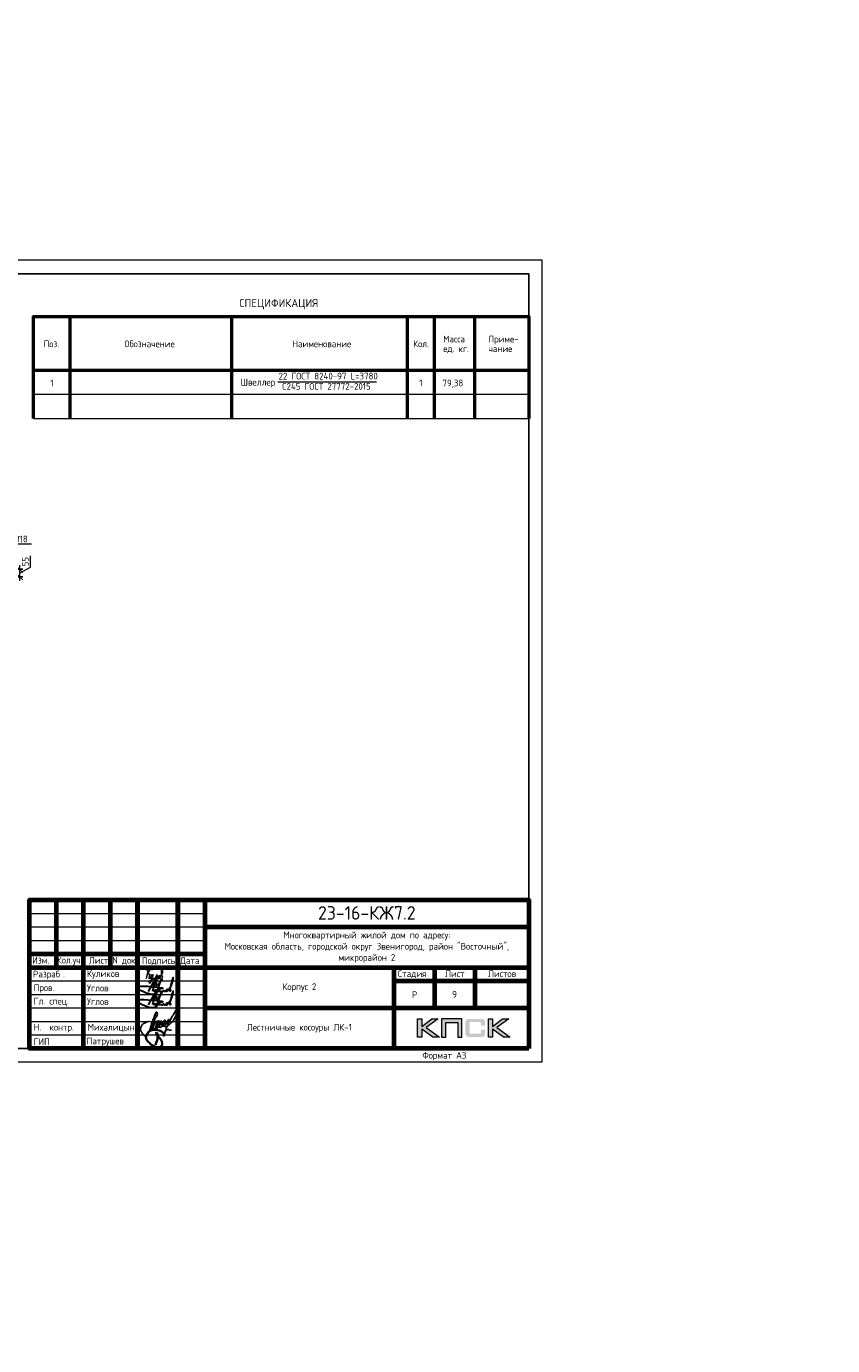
# Model space of a CAD drawing. Header units: millimetres. Extents: x 259029 to 2494469, y -731578 to -57567.
# Tile 195 of 207: x 517924 to 523900, y -524260 to -514484. Entities that reach past the tile are written whole.
import ezdxf
from ezdxf import colors
from ezdxf.entities.mleader import LeaderData, LeaderLine
from ezdxf.enums import TextEntityAlignment as Align
from ezdxf.math import Vec2, Vec3

# ---------------------------------------------------------------- set-up
doc = ezdxf.new("R2010")
doc.units = ezdxf.units.MM
doc.layers.get('Defpoints').update_dxf_attribs({"color": 140})
for name, color, linetype, lineweight in [('0.15', 252, 'Continuous', 15), ('RAZMER', 100, 'Continuous', 15), ('Standard', 7, 'Continuous', 25), ('Выноски', 20, 'Continuous', 20), ('Каркасы ригель', 3, 'Continuous', 0), ('Размеры', 54, 'Continuous', 20), ('РАЗРЕЗЫ', 10, 'Continuous', 60), ('Рамка', 7, 'Continuous', 70), ('Символы 0.20', 1, 'Continuous', 20), ('Текст', 41, 'Continuous', 30), ('ТОНКИЕ', 7, 'Continuous', 9)]:
    doc.layers.add(name, color=color, linetype=linetype, lineweight=lineweight)
doc.layers.add('PDF _Рамка', color=7, linetype='Continuous')
doc.layers.add('ТОЛСТЫЕ_ОСНОВНЫЕ', color=6, linetype='Continuous')
doc.styles.add('GOST-2.304_Type-B', font='GOST_Common.ttf')
doc.styles.add('style1', font='GOST_Common.ttf', dxfattribs={"height": 500})
doc.styles.add('ГОСТ', font='GOST_Common.ttf')
doc.dimstyles.new('ГОСТ', dxfattribs={"dimscale": 0, "dimtxt": 2.5, "dimasz": 2.5, "dimexe": 1.25, "dimexo": 0.625, "dimtad": 1, "dimdec": 0, "dimtxsty": 'ГОСТ', "dimblk": 'ARCHTICK', "dimcen": 2.5, "dimdle": 1.5, "dimclrd": 256, "dimclre": 256, "dimclrt": 256, "dimadec": 0, "dimazin": 0, "dimtfac": 1, "dimtdec": 0, "dimtmove": 1, "dimatfit": 3, "dimfxl": 2, "dimtfill": 1, "dimlwd": 0, "dimarcsym": 0})

# ---------------------------------------------------------------- blocks, each defined once
blk = doc.blocks.new('СЛОЖНЫЙ_ОБЪЕКТ_0')
at = {"layer": 'Standard', "color": 7, "linetype": 'Continuous', "lineweight": 25}
for points, start_tangent, end_tangent in [([(-5.89, 1.59), (-5.94, 1.69), (-5.97, 1.69), (-6.02, 1.62), (-6.06, 1.5), (-6.08, 1.41), (-6.08, 1.37), (-6.09, 1.22), (-6.07, 1.07), (-6.04, 1), (-6.01, 0.99), (-5.98, 1.01), (-5.95, 1.05), (-5.92, 1.08), (-5.91, 1.1), (-5.84, 1.21), (-5.8, 1.32), (-5.78, 1.44), (-5.77, 1.6), (-5.81, 1.75), (-5.83, 1.77), (-5.86, 1.75), (-5.89, 1.72), (-5.91, 1.57), (-5.92, 1.49), (-5.92, 1.33), (-5.91, 1.22), (-5.87, 1.16), (-5.81, 1.12), (-5.75, 1.2), (-5.71, 1.26), (-5.69, 1.32), (-5.66, 1.41), (-5.64, 1.52), (-5.63, 1.66), (-5.64, 1.81), (-5.66, 1.82), (-5.67, 1.82), (-5.7, 1.76), (-5.71, 1.67), (-5.72, 1.54), (-5.72, 1.42), (-5.66, 1.29), (-5.62, 1.28), (-5.55, 1.31), (-5.46, 1.43), (-5.4, 1.6), (-5.37, 1.86), (-5.39, 1.98), (-5.41, 2), (-5.43, 1.97), (-5.46, 1.93), (-5.51, 1.79), (-5.53, 1.66), (-5.51, 1.54), (-5.46, 1.47), (-5.41, 1.46), (-5.35, 1.5), (-5.27, 1.62), (-5.19, 1.74), (-5.14, 1.88), (-5.11, 2.03), (-5.11, 2.11), (-5.12, 2.14), (-5.14, 2.12), (-5.17, 2.04), (-5.21, 1.92), (-5.24, 1.79), (-5.25, 1.68), (-5.25, 1.58), (-5.24, 1.52), (-5.22, 1.5), (-5.19, 1.48), (-5.15, 1.52), (-5.09, 1.58), (-4.95, 1.78), (-4.76, 2.17), (-4.67, 2.98), (-4.67, 3.23), (-4.69, 3.26), (-4.71, 3.26), (-4.74, 3.23), (-4.78, 3.18), (-4.87, 2.96), (-4.89, 2.75), (-4.92, 2.58), (-4.96, 2.44), (-5, 2.1), (-5.05, 1.67), (-5.06, 1.44), (-5.07, 1.33), (-5.05, 1.1), (-5.04, 0.88), (-5.04, 0.78), (-5.05, 0.74), (-5.07, 0.75), (-5.08, 0.78), (-5.09, 0.8), (-5.08, 1.08), (-4.94, 1.35), (-4.91, 1.37), (-4.85, 1.35), (-4.78, 1.35), (-4.62, 1.41)], (-0.169301, 0.985564), (0.921845, 0.387559)), ([(-6.58, 1.47), (-6.79, 1.26), (-6.97, 1.08), (-7.02, 0.85), (-7.02, 0.75), (-7, 0.63), (-6.84, 0.43), (-6.7, 0.33), (-6.55, 0.26), (-6.43, 0.26), (-6.35, 0.35), (-6.31, 0.52), (-6.28, 0.77), (-6.28, 1.01), (-6.3, 1.28), (-6.31, 1.54), (-6.3, 2.04), (-6.28, 2.3), (-6.25, 2.37), (-6.17, 2.3), (-6.14, 2), (-6.19, 1.85)], (-0.677851, -0.735199), (-0.339746, -0.940517)), ([(-6.18, 2.14), (-6.17, 1.97), (-6.17, 1.84), (-6.18, 1.7), (-6.18, 1.41), (-6.17, 1.22), (-6.17, 1.12), (-6.15, 0.96), (-6.12, 0.83)], (0.06248, -0.998046), (0.223108, -0.974794)), ([(-6.33, 1.09), (-6.3, 1.08), (-6.27, 1.08), (-6.23, 1.1), (-6.2, 1.11), (-6.16, 1.12), (-6.14, 1.14), (-6.12, 1.17)], (0.983291, -0.18204), (0.7365, 0.676437))]:
    blk.add_spline(points, degree=3, dxfattribs=dict(at, start_tangent=start_tangent, end_tangent=end_tangent))
blk = doc.blocks.new('Роспись')
at = {"layer": 'Текст', "color": 4}
blk.add_lwpolyline([(4.18, 0.67), (6.68, 5.03), (5.62, 0.66)], dxfattribs=at)
for points in [[(7.11, 5.14), (7.17, 2.59), (9.02, 5.2), (8.57, 4.35), (6.55, -0.29), (0.19, 1.88), (9.09, 2.02)], [(11.23, 1.12), (12.72, 3.08), (13.28, 5.66), (11.96, 0.97)], [(9.09, 2.02), (9.4, 1.96), (6.15, 0.84), (8.42, 0.77), (8.9, 0.77)], [(8.9, 0.77), (8.97, 0.64), (9.94, 1.16)], [(9.94, 1.16), (9.82, 0.79), (10.85, 0.93)], [(10.85, 0.93), (11.13, 1.44), (11.23, 1.11), (10.92, 0.57), (10.85, 0.93)], [(11.23, 1.12), (11.03, 1.05), (10.98, 1.33), (11.05, 1.41)], [(11.96, 0.97), (12.16, 0.71), (12.34, 1.19), (12.03, 1.14), (11.96, 0.97)]]:
    blk.add_spline(points, degree=3, dxfattribs=at)
blk = doc.blocks.new('11')
at = {"layer": 'Выноски'}
for p, q in [((47885, 66608), (47944, 66700)), ((47944, 66700), (47962, 66737)), ((47962, 66737), (47989, 66781)), ((47989, 66781), (48016, 66806)), ((48016, 66806), (48038, 66823)), ((48038, 66823), (48060, 66786)), ((48060, 66786), (48058, 66769))]:
    blk.add_line(p, q, dxfattribs=at)
blk.add_lwpolyline([(47863, 66761), (47937, 66865), (47843, 66458), (47885, 66564), (47905, 66616), (47954, 66628), (47979, 66606), (47957, 66539), (47937, 66487), (47947, 66458), (47991, 66470), (48051, 66611), (48041, 66569), (48023, 66505), (48023, 66448), (48065, 66448), (48090, 66529), (48110, 66608), (48043, 66369), (47972, 66275), (47954, 66344), (47991, 66389), (48078, 66431), (48142, 66470), (48154, 66441), (48204, 66512), (48246, 66606), (48209, 66455), (48204, 66418), (48295, 66574), (48265, 66463), (48265, 66455), (48312, 66453), (48342, 66529), (48347, 66584), (48337, 66465), (48349, 66453), (48401, 66569), (48443, 66616), (48461, 66678), (48466, 66727), (48436, 66811), (48399, 66754), (48399, 66618), (48389, 66549), (48374, 66507), (48416, 66564), (48441, 66576), (48451, 66524), (48433, 66482), (48419, 66453), (48424, 66428), (48458, 66421)], dxfattribs=at)
blk = doc.blocks.new('A$Cd09756da')
h = blk.add_hatch(color=0)
h.paths.add_polyline_path([(-3363, 1089), (-3590, 1089), (-3962, 809), (-3962, 1089), (-4120, 1089), (-4120, 417), (-3962, 417), (-3962, 712), (-3560, 417), (-3308, 417), (-3809, 772)])
h.paths.add_polyline_path([(-3080, 963), (-2635, 963), (-2635, 417), (-2478, 417), (-2478, 1089), (-2645, 1089), (-3236, 1089), (-3236, 930), (-3236, 417), (-3080, 417)])
h.paths.add_polyline_path([(-1340, 1093), (-1498, 1093), (-1498, 420), (-1340, 420), (-1340, 716), (-938, 420), (-686, 420), (-1187, 776), (-741, 1093), (-968, 1093), (-1340, 813)])
at = {"true_color": 0x5f007f}
blk.add_hatch(color=206, dxfattribs=at).paths.add_polyline_path([(-1629, 1018), (-1631, 1026), (-1634, 1032), (-1638, 1038), (-1641, 1044), (-1644, 1049), (-1649, 1054), (-1653, 1059), (-1657, 1063), (-1662, 1066), (-1668, 1071), (-1674, 1074), (-1681, 1077), (-1688, 1079), (-1696, 1082), (-1703, 1084), (-1721, 1088), (-1741, 1091), (-1762, 1092), (-1786, 1093), (-2187, 1093), (-2210, 1092), (-2231, 1091), (-2251, 1088), (-2268, 1084), (-2276, 1082), (-2284, 1079), (-2291, 1077), (-2297, 1073), (-2303, 1071), (-2310, 1066), (-2315, 1063), (-2319, 1059), (-2323, 1054), (-2327, 1049), (-2331, 1044), (-2335, 1038), (-2337, 1032), (-2340, 1025), (-2343, 1018), (-2345, 1010), (-2348, 994), (-2351, 976), (-2353, 956), (-2353, 934), (-2353, 580), (-2353, 557), (-2351, 537), (-2348, 519), (-2345, 502), (-2343, 495), (-2340, 488), (-2337, 481), (-2335, 474), (-2331, 469), (-2327, 463), (-2323, 459), (-2319, 454), (-2315, 450), (-2309, 446), (-2303, 443), (-2297, 439), (-2291, 436), (-2283, 434), (-2276, 431), (-2268, 429), (-2251, 425), (-2231, 423), (-2209, 421), (-2187, 420), (-1786, 420), (-1762, 421), (-1741, 422), (-1721, 425), (-1704, 428), (-1696, 431), (-1688, 433), (-1681, 436), (-1674, 439), (-1668, 442), (-1662, 446), (-1657, 450), (-1653, 454), (-1649, 458), (-1644, 463), (-1641, 468), (-1638, 474), (-1634, 481), (-1631, 487), (-1629, 495), (-1626, 502), (-1623, 519), (-1620, 537), (-1619, 557), (-1618, 580), (-1618, 691), (-1775, 691), (-1775, 600), (-1775, 594), (-1776, 588), (-1777, 582), (-1779, 577), (-1781, 572), (-1783, 568), (-1786, 564), (-1789, 560), (-1792, 557), (-1797, 554), (-1801, 552), (-1806, 550), (-1811, 548), (-1817, 548), (-1824, 547), (-1830, 546), (-2153, 546), (-2159, 547), (-2164, 548), (-2168, 550), (-2172, 552), (-2176, 555), (-2180, 557), (-2183, 561), (-2186, 565), (-2189, 569), (-2191, 573), (-2193, 578), (-2194, 583), (-2196, 593), (-2197, 602), (-2197, 925), (-2197, 931), (-2196, 936), (-2195, 941), (-2193, 946), (-2192, 950), (-2190, 954), (-2187, 957), (-2185, 961), (-2181, 963), (-2178, 966), (-2173, 968), (-2169, 970), (-2164, 971), (-2160, 972), (-2154, 972), (-2149, 972), (-1830, 972), (-1824, 972), (-1817, 972), (-1812, 970), (-1807, 969), (-1802, 967), (-1797, 965), (-1793, 961), (-1790, 958), (-1786, 954), (-1783, 950), (-1781, 946), (-1779, 941), (-1777, 936), (-1776, 931), (-1775, 925), (-1775, 918), (-1775, 844), (-1618, 844), (-1618, 934), (-1619, 956), (-1620, 976), (-1623, 994), (-1627, 1010)])
at = {"color": 0, "lineweight": 0}
for points in [[(-4120, 417), (-4120, 1089), (-3962, 1089), (-3962, 809), (-3590, 1089), (-3363, 1089), (-3809, 772), (-3308, 417), (-3560, 417), (-3962, 712), (-3962, 417), (-4120, 417)], [(-3080, 417), (-3080, 963), (-2635, 963), (-2635, 417), (-2478, 417), (-2478, 1089), (-2645, 1089), (-3236, 1089), (-3236, 930), (-3236, 417), (-3080, 417)], [(-1498, 420), (-1498, 1093), (-1340, 1093), (-1340, 813), (-968, 1093), (-741, 1093), (-1187, 776), (-686, 420), (-938, 420), (-1340, 716), (-1340, 420), (-1498, 420)]]:
    blk.add_lwpolyline(points, close=True, dxfattribs=at)
at = {"lineweight": 35}
blk.add_lwpolyline([(-13497, 507), (-13535, 562), (-13589, 615), (-13666, 653), (-13748, 676), (-13807, 686), (-13901, 686), (-14005, 659), (-14088, 617), (-14135, 558), (-14169, 483), (-14185, 407), (-14167, 329), (-14113, 254), (-14059, 199), (-14001, 148), (-13931, 104), (-13854, 67), (-13782, 47), (-13728, 47), (-13655, 62), (-13589, 119), (-13582, 185), (-13593, 249), (-13639, 328), (-13688, 389), (-13725, 426), (-13768, 486), (-13789, 516), (-13802, 552), (-13809, 574), (-13809, 584), (-13790, 575), (-13775, 560), (-13760, 537), (-13755, 511), (-13755, 426), (-13764, 338), (-13788, 268), (-13802, 202), (-13829, 132)], dxfattribs=at)
at = {"layer": 'Рамка'}
for p, q in [((-17500, 3000), (-17500, 5500)), ((-16500, 0), (-16500, 5500)), ((-15500, 3000), (-15500, 5500)), ((-14500, 0), (-14500, 5500)), ((-14500, 5500), (-14500, 0)), ((-13000, 5500), (-13000, 0)), ((-13000, 0), (-13000, 5500)), ((-12000, 5500), (-12000, 0)), ((-12000, 4500), (0, 4500)), ((-18500, 3500), (-12000, 3500)), ((-18500, 3000), (0, 3000)), ((-5000, 3000), (-5000, 0)), ((-3500, 3000), (-3500, 1500)), ((-2000, 3000), (-2000, 1500)), ((-5000, 2500), (0, 2500)), ((-5000, 2500), (0, 2500)), ((-12000, 1500), (0, 1500))]:
    blk.add_line(p, q, dxfattribs=at)
at = {"layer": 'Рамка', "lineweight": 15}
for p, q in [((-18500, 5000), (-12000, 5000)), ((-18500, 4500), (-12000, 4500)), ((-18500, 4000), (-12000, 4000)), ((-18500, 2500), (-12000, 2500)), ((-18500, 2000), (-12000, 2000)), ((-18500, 1500), (-12000, 1500)), ((-18500, 1000), (-12000, 1000)), ((-18500, 500), (-12000, 500))]:
    blk.add_line(p, q, dxfattribs=at)
at = {"layer": 'Рамка'}
blk.add_lwpolyline([(0, 0), (-18500, 0), (-18500, 5500), (0, 5500)], close=True, dxfattribs=at)
at = {"color": 18, "true_color": 0x000000, "xscale": 100, "yscale": 100, "zscale": 100}
for p in [(-14508, 2045), (-14508, 1545)]:
    blk.add_blockref('Роспись', p, dxfattribs=at)
at = {"layer": '0.15', "xscale": 462, "yscale": 462, "zscale": 462, "rotation": 339.9822667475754}
blk.add_blockref('СЛОЖНЫЙ_ОБЪЕКТ_0', (-11452, -669), dxfattribs=at)
at = {"layer": 'Выноски'}
blk.add_blockref('11', (-62024, -63871), dxfattribs=at)
at = {"color": 7, "style": 'ГОСТ'}
for s, p in [('Разраб', (-18371, 2627)), ('.', (-17258, 2627))]:
    blk.add_text(s, height=250, dxfattribs=at).set_placement(p)
at = {"layer": 'Размеры', "color": 7, "char_height": 250, "attachment_point": 4, "style": 'ГОСТ'}
for s, insert in [('{\\C256;Куликов}', (-16371, 2734)), ('Пров.', (-18346, 2215)), ('Углов', (-16371, 2234)), ('Гл. спец.', (-18346, 1715)), ('Углов', (-16371, 1734))]:
    blk.add_mtext_dynamic_manual_height_columns(s, width=2000, gutter_width=1250, heights=[0], dxfattribs=dict(at, insert=insert))
at = {"layer": 'Размеры', "color": 7, "linetype": 'Continuous', "char_height": 250, "width": 2000, "attachment_point": 4, "style": 'GOST-2.304_Type-B'}
for s, insert in [(' Н.  контр.', (-18500, 750)), (' Михалицын', (-16500, 750)), (' ГИП', (-18500, 250)), ('Патрушев', (-16383, 238))]:
    blk.add_mtext(s, dxfattribs=dict(at, insert=insert))
at = {"layer": 'Текст', "color": 7, "style": 'ГОСТ'}
blk.add_text('23-16-КЖ7.2', height=500, dxfattribs=at).set_placement((-6003, 5019), align=Align.MIDDLE_CENTER)
at = {"layer": 'Текст', "color": 7, "style": 'GOST-2.304_Type-B'}
for s, p in [('Изм.', (-18400, 3141)), ('Кол.уч.', (-17490, 3143)), ('Лист', (-16298, 3139)), ('N док.', (-15435, 3141)), ('Подпись', (-14340, 3127)), ('Дата', (-12920, 3127)), ('Стадия', (-4850, 2640)), ('Лист', (-3100, 2640)), ('Листов', (-1508, 2640)), ('Р', (-4328, 1863))]:
    blk.add_text(s, height=250, dxfattribs=at).set_placement(p)
at = {"layer": 'Текст', "color": 7, "linetype": 'Continuous', "lineweight": 0, "char_height": 250, "attachment_point": 5, "style": 'GOST-2.304_Type-B'}
for s, insert, width in [('Многоквартирный жилой дом по адресу:\\PМосковская область, городской округ Звенигород, район "Восточный", микрорайон 2', (-6000, 3750), 12000), ('Корпус 2', (-8500, 2250), 7000)]:
    blk.add_mtext(s, dxfattribs=dict(at, insert=insert, width=width))
blk = doc.blocks.new('*T34')
at = {"layer": 'Каркасы ригель', "color": 0, "linetype": 'ByBlock', "lineweight": -2, "transparency": 16777216}
for p, q in [((0, 0), (300, 0)), ((0, -200), (300, -200))]:
    blk.add_line(p, q, dxfattribs=at)
at = {"layer": 'Каркасы ригель', "color": 0, "linetype": 'ByBlock', "lineweight": 50, "transparency": 16777216}
for p, q in [((0, 0), (0, -200)), ((300, 0), (300, -200))]:
    blk.add_line(p, q, dxfattribs=at)
at = {"layer": 'Каркасы ригель', "color": 0, "linetype": 'Continuous', "lineweight": 0, "transparency": 16777216, "insert": (150, -100), "char_height": 50, "width": 280, "attachment_point": 5, "style": 'ГОСТ'}
blk.add_mtext('9', dxfattribs=at)
blk = doc.blocks.new('_None')
blk = doc.blocks.new('*U92')
at = {"layer": 'ТОЛСТЫЕ_ОСНОВНЫЕ'}
for p, q in [((8, 5), (8, 90)), ((8, 90), (20, 90)), ((13, 5), (13, 90)), ((8, 65), (20, 65)), ((8, 30), (20, 30)), ((20, 5), (8, 5))]:
    blk.add_line(p, q, dxfattribs=at)
at = {"layer": 'ТОЛСТЫЕ_ОСНОВНЫЕ', "color": 6}
blk.add_lwpolyline([(20, 5), (415, 5), (415, 292), (20, 292)], close=True, dxfattribs=at)
at = {"layer": 'ТОНКИЕ'}
blk.add_lwpolyline([(0, 0), (420, 0), (420, 297), (0, 297)], close=True, dxfattribs=at)
at = {"layer": 'Текст', "style": 'style1'}
for s, p in [('Взам.инв.№', (10.5, 77.5)), ('Подпись и дата', (10.5, 47.5)), ('Инв.№ подл.', (10.5, 17.5))]:
    blk.add_text(s, height=3, rotation=90, dxfattribs=at).set_placement(p, align=Align.MIDDLE)
blk.add_text('Формат А3', height=2.5, dxfattribs=at).set_placement((375.57, 1.2))
blk = doc.blocks.new('_ArchTick')
at = {"color": 0, "linetype": 'ByBlock', "const_width": 0.15}
blk.add_lwpolyline([(-0.5, -0.5), (0.5, 0.5)], dxfattribs=at)
blk = doc.blocks.new('*D151')
at = {"layer": 'Defpoints', "color": 0, "lineweight": -2, "transparency": 16777216}
for p in [(517643.8, -518506.7, 0), (517602.2, -518562, 0), (517873.2, -518562)]:
    blk.add_point(p, dxfattribs=at)
at = {"layer": 'RAZMER', "lineweight": 0, "transparency": 16777216}
for p, q in [((517954.4, -518492.2), (517954.4, -518407.2)), ((517873.2, -518476.7), (517873.2, -518592)), ((517873.2, -518534.4), (517954.4, -518492.2))]:
    blk.add_line(p, q, dxfattribs=at)
at = {"layer": 'RAZMER', "lineweight": -2, "transparency": 16777216}
for p, q in [((517656.3, -518506.7), (517898.2, -518506.7)), ((517614.7, -518562), (517898.2, -518562))]:
    blk.add_line(p, q, dxfattribs=at)
at = {"layer": 'RAZMER', "transparency": 16777216, "insert": (517916.9, -518449.7), "char_height": 50, "attachment_point": 5, "rotation": 90, "style": 'ГОСТ', "bg_fill": 3, "box_fill_scale": 1.1, "bg_fill_color": 256, "bg_fill_true_color": 13158600, "bg_fill_transparency": 0}
blk.add_mtext('55', dxfattribs=at)
at = {"layer": 'RAZMER', "lineweight": 0, "transparency": 16777216, "xscale": 50, "yscale": 50, "zscale": 50}
for p, rotation in [((517873.2, -518506.7), 90), ((517873.2, -518562), 270)]:
    blk.add_blockref('_ArchTick', p, dxfattribs=dict(at, rotation=rotation))
blk = doc.blocks.new('ааапп')
at = {"layer": 'Символы 0.20'}
ml = blk.add_multileader_mtext('Standard', dxfattribs=at)
ml.set_content('по7(л.6)', color=256, style='ГОСТ')
ml.set_leader_properties(color=256, linetype='ByLayer', lineweight=-1)
ml.set_arrow_properties(name='NONE')
ml.build(insert=Vec2(0, 0))
ml.multileader.update_dxf_attribs({"text_left_attachment_type": 6, "text_right_attachment_type": 6, "dogleg_length": 0.25, "arrow_head_size": 200, "scale": 100})
ctx = ml.context
ctx.base_point, ctx.scale, ctx.char_height, ctx.arrow_head_size, ctx.landing_gap_size, ctx.plane_origin = Vec3(609782.7, -570717.4), 100, 250, 200, 25, Vec3(612513.4, -570395.2)
ctx.left_attachment, ctx.right_attachment = 6, 6
notes = []
notes.append((ctx, [(1, (1, 1, 0), (610957.7, -570717.4), (-1, 0), 25, [(0, [(611147.2, -569654.4)], 0, [])])]))
ctx.mtext.insert, ctx.mtext.width, ctx.mtext.defined_height, ctx.mtext.flow_direction = Vec3(609807.7, -570417.4), 1094.387, 742.8, 5
ml = blk.add_multileader_mtext('Standard', dxfattribs=at)
ml.set_content('4(л.6)', color=256, style='ГОСТ')
ml.set_leader_properties(color=256, linetype='ByLayer', lineweight=-1)
ml.set_arrow_properties(name='NONE')
ml.build(insert=Vec2(0, 0))
ml.multileader.update_dxf_attribs({"text_left_attachment_type": 6, "text_right_attachment_type": 6, "dogleg_length": 0.25, "arrow_head_size": 200, "scale": 100})
ctx = ml.context
ctx.base_point, ctx.scale, ctx.char_height, ctx.arrow_head_size, ctx.landing_gap_size, ctx.plane_origin = Vec3(611257.3, -571855.8), 100, 250, 200, 25, Vec3(612471.5, -574008.5)
ctx.left_attachment, ctx.right_attachment = 6, 6
notes.append((ctx, [(0, (1, 1, 0), (611232.3, -571855.8), (1, 0), 25, [(0, [(611050.1, -572508.2)], 0, [])])]))
ctx.mtext.insert, ctx.mtext.width, ctx.mtext.defined_height, ctx.mtext.flow_direction = Vec3(611282.3, -571555.8), 1018.139, 759.8, 5
ml = blk.add_multileader_mtext('Standard', dxfattribs=at)
ml.set_content('4(л.6)', color=256, style='ГОСТ')
ml.set_leader_properties(color=256, linetype='ByLayer', lineweight=-1)
ml.set_arrow_properties(name='NONE')
ml.build(insert=Vec2(0, 0))
ml.multileader.update_dxf_attribs({"text_left_attachment_type": 6, "text_right_attachment_type": 6, "dogleg_length": 0.25, "arrow_head_size": 200, "scale": 100})
ctx = ml.context
ctx.base_point, ctx.scale, ctx.char_height, ctx.arrow_head_size, ctx.landing_gap_size, ctx.plane_origin = Vec3(611257.3, -575385.8), 100, 250, 200, 25, Vec3(612471.5, -577538.5)
ctx.left_attachment, ctx.right_attachment = 6, 6
notes.append((ctx, [(0, (1, 1, 0), (611232.3, -575385.8), (1, 0), 25, [(0, [(611050.1, -576038.2)], 0, [])])]))
ctx.mtext.insert, ctx.mtext.width, ctx.mtext.defined_height, ctx.mtext.flow_direction = Vec3(611282.3, -575085.8), 1018.139, 759.8, 5
for ctx, leaders in notes:
    for number, flags, end, landing, length, lines in leaders:
        leader = LeaderData()
        leader.index, (leader.has_last_leader_line, leader.has_dogleg_vector, leader.attachment_direction) = number, flags
        leader.last_leader_point, leader.dogleg_vector, leader.dogleg_length = Vec3(end), Vec3(landing), length
        for number, points, colour, breaks in lines:
            line = LeaderLine()
            line.index, line.vertices, line.color, line.breaks = number, Vec3.list(points), colors.encode_raw_color(colour), breaks
            leader.lines.append(line)
        ctx.leaders.append(leader)

msp = doc.modelspace()

# ---------------------------------------------------------------- block references
at = {"lineweight": 50, "ltscale": 100, "xscale": 0.2, "yscale": 0.2, "zscale": 0.2}
msp.add_blockref('A$Cd09756da', (521648, -522057.1), dxfattribs=at)
msp.add_blockref('*T34', (520948, -521557.1))

# ---------------------------------------------------------------- texts
at = {"color": 1, "linetype": 'Continuous', "lineweight": 30, "insert": (519948, -521907.1), "char_height": 50, "width": 1400, "attachment_point": 5, "style": 'GOST-2.304_Type-B'}
msp.add_mtext('{\\C256;Лестничные косоуры ЛК-1}', dxfattribs=at)
at = {"layer": 'Выноски'}
note = msp.add_mtext_static_columns([''] * 2, width=18604.939, gutter_width=10240.1, height=0, dxfattribs=dict(at, insert=(295601.8, -509833), char_height=250, attachment_point=1, style='ГОСТ'))
for column, words in zip([note] + note.columns.linked_columns, ['\\pi8790.91665;Общие указания:\\P\\pi570.45,l346.2,t2000;1.^IСтроительство здания должно производиться в соответствии с проектом производства работ (ППР). при {\\H1.66663x; }\\P\\pi0,t346.2;отсутствии проекта ППР в производство строительно-монтажных работ запрещается. {\\H1.18896x; }\\P\\pi570.45,t2000;2.^IМонтаж сборных конструкций вести в соответствии с требованиями СП 70.13330.2012 "Несущие и {\\H1.54818x; }\\P\\pi0,t346.2;ограждающие конструкции "(акт.ред. СНиП 3.03.01-87*).{\\H1.62844x;\\C0; \\H0.61408x;\\P\\pi570.45,t2000;}3.^IВсе сварные работы следует вести в соответствии с ГОСТ 5264-80* "Ручная дуговая сварка.Соединения {\\H1.20169x; }\\P\\pi0,t346.2;сварные" и  ГОСТ 14098-2014 "Соединения сварные арматуры и закладных деталей железобетонных конструкций". {\\H1.54394x; }\\PСварку вести электродами типа Э42А. {\\H1.42985x;\\C0; \\H0.69937x;\\P\\pi570.45,t2000;}4.^IВсе металлические конструкции окрасить эмалью ПФ-1189 по ГОСТ 6465-79 в два слоя. Эмаль наносить на {\\H1.46788x; }\\P\\pi0,t346.2;грунтовку ГФ-021 по ГОСТ 25129-82 (первый слой - на заводе-изготовителе, второй слой - на монтаже).{\\H1.65521x;\\C0; \\H0.60415x;\\P\\pi10052.46968,l0,tz;\\H1.55946x; \\H0.64125x;\\P\\H1.64685x; \\H0.60722x;\\P\\pi812.5,l41.6675;\\H1.23852x; \\H0.80742x;\\P}', '']):
    column.text = words

# ---------------------------------------------------------------- next in the draw order: block references
at = {"layer": 'РАЗРЕЗЫ', "color": 2, "lineweight": -2, "rotation": 45.00000000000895}
msp.add_blockref('ааапп', (-370061.8, -617495.3), dxfattribs=at)

# ---------------------------------------------------------------- next in the draw order: linework, layer by layer
at = {"layer": 'PDF _Рамка', "lineweight": 50}
for points in [[(517978.4, -517390.2), (517978.4, -516633.2), (521648, -516633.2), (521648, -517390.2)], [(518248.5, -517390.2), (518248.5, -516633.2)], [(520748, -517390.2), (520748, -516633.2)], [(520948, -517390.2), (520948, -516633.2)], [(521248.4, -517390.2), (521248.4, -516633.2)], [(517978.4, -517030.3), (521648, -517030.3)]]:
    msp.add_lwpolyline(points, dxfattribs=at)
at = {"layer": 'PDF _Рамка', "color": 7, "lineweight": 50}
msp.add_lwpolyline([(519448.3, -517390.2), (519448.3, -516633.2)], dxfattribs=at)
at = {"layer": 'PDF _Рамка', "lineweight": 20}
for points in [[(517978.4, -517030.3), (521648, -517030.3)], [(517978.4, -517210.3), (521648, -517210.3)], [(517978.4, -517390.2), (521648, -517390.2)]]:
    msp.add_lwpolyline(points, dxfattribs=at)
at = {"layer": 'RAZMER', "color": 7}
msp.add_line((519448.3, -517390.2), (519448.3, -517030.3), dxfattribs=at)
at = {"layer": 'Выноски'}
msp.add_lwpolyline([(519787.4, -517117.3), (520519.6, -517117.3)], dxfattribs=at)

# ---------------------------------------------------------------- next in the draw order: block references
at = {"xscale": 20, "yscale": 20, "zscale": 20}
msp.add_blockref('*U92', (513348, -522157.1), dxfattribs=at)

# ---------------------------------------------------------------- next in the draw order: texts
at = {"ltscale": 100, "style": 'ГОСТ'}
msp.add_text('СПЕЦИФИКАЦИЯ', height=60, dxfattribs=at).set_placement((519502.9, -516564))
at = {"layer": 'Выноски', "style": 'ГОСТ'}
for s, p in [('Поз.', (518052.3, -516861.2)), ('Обозначение', (518651.3, -516861.2)), ('Наименование', (519895, -516861.2)), ('Кол.', (520791.1, -516861.2)), ('ед. кг.', (521013.4, -516897.7)), ('Масса', (521013.4, -516825.9)), ('чание', (521348.8, -516897.7)), ('Приме-', (521348.8, -516825.9)), ('22 ГОСТ 8240-97 L=3780', (519793.8, -517100.5)), ('1', (518102.8, -517151.7)), ('Швеллер', (519511.5, -517145.2)), ('С245 ГОСТ 27772-2015', (519820.6, -517176.5)), ('1', (520836, -517150.8)), ('79,38', (521007.9, -517150.8))]:
    msp.add_text(s, height=50, dxfattribs=at).set_placement(p)

# ---------------------------------------------------------------- next in the draw order: leaders
at = {"layer": 'Символы 0.20'}
ml = msp.add_multileader_mtext('Standard', dxfattribs=at)
ml.set_content('1', color=256, style='ГОСТ')
ml.set_leader_properties(color=256, linetype='ByLayer', lineweight=-1)
ml.set_arrow_properties(name='NONE')
ml.build(insert=Vec2(0, 0))
ml.multileader.update_dxf_attribs({"text_left_attachment_type": 6, "text_right_attachment_type": 6, "dogleg_length": 0.25, "arrow_head_size": 40, "scale": 20})
ctx = ml.context
ctx.base_point, ctx.scale, ctx.char_height, ctx.arrow_head_size, ctx.landing_gap_size, ctx.plane_origin = Vec3(515583.7, -518304.6), 20, 50, 40, 5, Vec3(515679.2, -518478.6)
ctx.left_attachment, ctx.right_attachment = 6, 6
notes = []
notes.append((ctx, [(1, (1, 1, 0), (515613.7, -518304.6), (-1, 0), 5, [(0, [(515679.2, -518478.6)], 0, [])])]))
ctx.mtext.insert, ctx.mtext.width, ctx.mtext.flow_direction = Vec3(515588.7, -518244.6), 534.484, 5
for ctx, leaders in notes:
    for number, flags, end, landing, length, lines in leaders:
        leader = LeaderData()
        leader.index, (leader.has_last_leader_line, leader.has_dogleg_vector, leader.attachment_direction) = number, flags
        leader.last_leader_point, leader.dogleg_vector, leader.dogleg_length = Vec3(end), Vec3(landing), length
        for number, points, colour, breaks in lines:
            line = LeaderLine()
            line.index, line.vertices, line.color, line.breaks = number, Vec3.list(points), colors.encode_raw_color(colour), breaks
            leader.lines.append(line)
        ctx.leaders.append(leader)

# ---------------------------------------------------------------- next in the draw order: dimensions: what is measured, and where the dimension line sits
at = {"layer": 'RAZMER', "color": 1}
dim = msp.add_linear_dim(base=(517873.2, -518562), p1=(517643.8, -518506.7, 0), p2=(517602.2, -518562, 0), angle=90, dimstyle='ГОСТ', override={"dimscale": 20}, dxfattribs=at)
dim.commit()
dim.dimension.update_dxf_attribs({"geometry": '*D151', "text_midpoint": (517954.4, -518479.7), "dimtype": 160})

# ---------------------------------------------------------------- next in the draw order: texts
at = {"layer": 'Выноски'}
note = msp.add_mtext_static_columns([''] * 2, width=19641.405, gutter_width=8167.2, height=0, dxfattribs=dict(at, insert=(385740.7, -502617.6), char_height=250, attachment_point=1, style='ГОСТ'))
for column, words in zip([note] + note.columns.linked_columns, ['\\pi10527.89954; \\P\\pi570.45,l346.2,t2000;1.^IОбщие указания см. лист 1. {\\H1.46663x; }\\P2.^IМонтажные узлы 1;2;3;4;6;7;8 см. лист{\\C0; 7.\\H1.45562x; \\H0.68699x;\\P}3.^IСварку производить согласно СП70.1330.2011 электродами Э42 ГОСТ 9467-75*.{\\H1.45929x; }\\P4.^IВсе металлические конструкции окрасить эмалью ПФ-1189 по ГОСТ 6465-79 в два слоя. Эмаль наносить на {\\H1.45807x; }\\P\\pi0,t346.2;грунтовку ГФ-021 по ГОСТ 25129-82 (первый слой - на заводе-изготовителе, второй слой - на монтаже).{\\H1.65848x; }\\P\\pi570.45,t2000;5.^IОгнезащиту металлических косоуров см.л. 9.{\\H1.19167x; }\\P6.^IДлину швов принимать по длине сопряжения свариваемых элементов. все катеты сварных швов принимать {\\H1.54728x; }\\P\\pi0,t346.2;высотой 6 мм, кроме оговоренных.{\\H1.42874x; }\\P\\pi570.45,t2000;7.^IМонтаж стальных конструкций производить в соответствии с указаниями СП 70.1333.0.2012"Несущие и {\\H1.46825x; }\\P\\pi0,t346.2;ограждающие конструкции".{\\H1.45508x; }\\P\\pi570.45,t2000;8.^IЖелезобетонные изделия монтировать на цем-песчаном растворе М100 толщ. 10мм.{\\H1.46099x; }\\P{\\C0;9.^IНа разрезах 1-1;2-2 отметки чистого пола.\\H1.45599x; \\H0.68682x;\\P\\pi10570.70257,l0,tz;\\H1.82587x; \\H0.54768x;\\P\\H1.55804x; \\H0.64183x;\\P\\H1.64732x; \\H0.60705x;\\P\\pi812.5,l41.6675;\\H1.23836x; \\H0.80752x;\\P}', '']):
    column.text = words

# ---------------------------------------------------------------- next in the draw order: leaders
at = {"layer": 'Символы 0.20'}
ml = msp.add_multileader_mtext('Standard', dxfattribs=at)
ml.set_content('%%C18', color=256, style='ГОСТ')
ml.set_leader_properties(color=256, linetype='ByLayer', lineweight=-1)
ml.set_arrow_properties(name='NONE')
ml.build(insert=Vec2(0, 0))
ml.multileader.update_dxf_attribs({"text_left_attachment_type": 6, "text_right_attachment_type": 6, "dogleg_length": 0.25, "arrow_head_size": 40, "scale": 20})
ctx = ml.context
ctx.base_point, ctx.scale, ctx.char_height, ctx.arrow_head_size, ctx.landing_gap_size, ctx.plane_origin = Vec3(517828.6, -518317.2), 20, 50, 40, 5, Vec3(517648.3, -518491.1)
ctx.left_attachment, ctx.right_attachment = 6, 6
notes = []
notes.append((ctx, [(0, (1, 1, 0), (517823.6, -518317.2), (1, 0), 5, [(0, [(517646.3, -518503.6)], 0, [])])]))
ctx.mtext.insert, ctx.mtext.width, ctx.mtext.flow_direction = Vec3(517833.6, -518257.2), 132.994, 5
for ctx, leaders in notes:
    for number, flags, end, landing, length, lines in leaders:
        leader = LeaderData()
        leader.index, (leader.has_last_leader_line, leader.has_dogleg_vector, leader.attachment_direction) = number, flags
        leader.last_leader_point, leader.dogleg_vector, leader.dogleg_length = Vec3(end), Vec3(landing), length
        for number, points, colour, breaks in lines:
            line = LeaderLine()
            line.index, line.vertices, line.color, line.breaks = number, Vec3.list(points), colors.encode_raw_color(colour), breaks
            leader.lines.append(line)
        ctx.leaders.append(leader)

doc.saveas('drawing.dxf')
